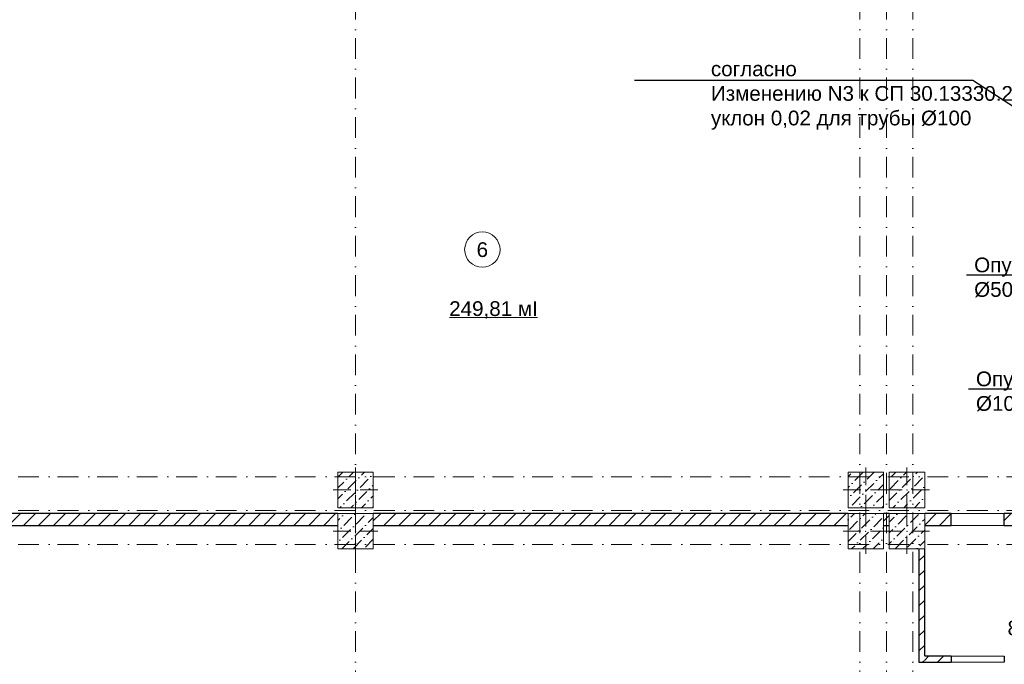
# Model space of a CAD drawing. Header units: millimetres. Extents: x -2890 to 117730, y -526 to 88572.
# Tile 26 of 65: x 44391 to 61086, y 32689 to 43623. Entities that reach past the tile are written whole.
import ezdxf
from ezdxf import colors
from ezdxf.entities.mleader import LeaderData, LeaderLine
from ezdxf.math import Vec2, Vec3

# ---------------------------------------------------------------- set-up
doc = ezdxf.new("R2010")
doc.units = ezdxf.units.MM
doc.header["$MEASUREMENT"] = 0
doc.set_wipeout_variables(frame=1)
doc.linetypes.add('Wipeout_Contour', pattern=[1000, 0, -1000])
doc.linetypes.add('Штрихпунктирная', pattern=[6.702778, 3.527778, -1.763889, 0, -1.411111])
for name, color, linetype in [('ВК_Текст', 7, 'Continuous'), ('Конструктив - Колонны', 7, 'Continuous'), ('Конструктив - Стены блок 100 нов', 7, 'Continuous'), ('Конструктив - Стены Блок 200 нов', 7, 'Continuous'), ('Элемент Модели - Зона', 7, 'Continuous'), ('Элемент Модели - Оси', 7, 'Continuous')]:
    doc.layers.add(name, color=color, linetype=linetype)
doc.styles.get("Standard").update_dxf_attribs({"font": 'ARIALUNI.TTF', "height": 250})
doc.styles.add('СГЕНЕРИР_СТИЛЬ_4', font='arial.ttf')
pattern_1 = [(45, (-30913.89, 8295.99), (-127.27922, 127.27922), [])]
pattern_2 = [(45, (-30913.9, 8296), (-183.84776, 183.84776), [195, -65, 0, -65]), (45, (-30890.9, 8502.82), (-183.84776, 183.84776), [195, -65, 0, -65])]

# ---------------------------------------------------------------- blocks, each defined once
blk = doc.blocks.new('_None')

msp = doc.modelspace()

# ---------------------------------------------------------------- linework, layer by layer
at = {"layer": 'Конструктив - Стены блок 100 нов', "color": 7, "linetype": 'Continuous', "lineweight": 30, "ltscale": 100}
msp.add_line((61086.1, 32826), (61086.1, 32726), dxfattribs=at)
at = {"layer": 'Элемент Модели - Зона', "color": 7, "linetype": 'Continuous', "lineweight": 0, "ltscale": 100}
msp.add_line((51679.4, 38569.6), (53169.7, 38569.6), dxfattribs=at)
at = {"layer": 'Элемент Модели - Зона', "color": 7, "linetype": 'Continuous', "lineweight": 0, "ltscale": 100, "flags": 128}
msp.add_lwpolyline([(52535.5, 39723.1, 1), (51935.5, 39723.1, 1)], format="xyb", close=True, dxfattribs=at)

# ---------------------------------------------------------------- texts
at = {"layer": 'Элемент Модели - Зона', "color": 7, "linetype": 'Continuous', "lineweight": 0, "ltscale": 100, "char_height": 250, "attachment_point": 5, "style": 'СГЕНЕРИР_СТИЛЬ_4'}
for s, insert in [('\\A1;6', (52235.5, 39721.1)), ('\\A1;249,81 мІ', (52424.6, 38698.9)), ('\\A1;8,39 мІ', (61697.8, 33282.8))]:
    msp.add_mtext(s, dxfattribs=dict(at, insert=insert))

# ---------------------------------------------------------------- leaders
at = {"layer": 'ВК_Текст', "ltscale": 100}
ml = msp.add_multileader_mtext('Standard', dxfattribs=at)
ml.set_content('согласно\\PИзменению N3 к СП 30.13330.2024\\Pуклон 0,02 для трубы %%C100', color=256)
ml.set_leader_properties(color=256, linetype='ByLayer', lineweight=-1)
ml.set_arrow_properties(name='NONE')
ml.build(insert=Vec2(0, 0))
ml.multileader.update_dxf_attribs({"text_left_attachment_type": 6, "text_right_attachment_type": 6, "dogleg_length": 0.36, "arrow_head_size": 18})
ctx = ml.context
ctx.base_point, ctx.char_height, ctx.arrow_head_size, ctx.landing_gap_size, ctx.plane_origin = Vec3(56102.3, 42590.3), 250, 18, 9, Vec3(47447.9, 37053.2)
ctx.left_attachment, ctx.right_attachment = 6, 6
notes = []
notes.append((ctx, [(1, (1, 1, 0), (60550.1, 42590.3), (-1, 0), 36, [(0, [(63795.8, 40495.8)], 0, [])])]))
ctx.mtext.insert, ctx.mtext.width, ctx.mtext.flow_direction = Vec3(56111.3, 42913.7), 5664.532, 5
ml = msp.add_multileader_mtext('Standard', dxfattribs=at)
ml.set_content('Опуск К1\\P%%C50', color=256)
ml.set_leader_properties(color=256, linetype='ByLayer', lineweight=-1)
ml.set_arrow_properties(name='NONE')
ml.build(insert=Vec2(0, 0))
ml.multileader.update_dxf_attribs({"text_left_attachment_type": 6, "text_right_attachment_type": 6, "dogleg_length": 0.36, "arrow_head_size": 18})
ctx = ml.context
ctx.base_point, ctx.char_height, ctx.arrow_head_size, ctx.landing_gap_size, ctx.plane_origin = Vec3(60565.9, 39288.5), 250, 18, 9, Vec3(54116.6, 33102)
ctx.left_attachment, ctx.right_attachment = 6, 6
notes.append((ctx, [(1, (1, 1, 0), (61998.3, 39288.5), (-1, 0), 36, [(0, [(63729.9, 37884)], 0, [])])]))
ctx.mtext.insert, ctx.mtext.flow_direction = Vec3(60574.9, 39588.5), 5
ml = msp.add_multileader_mtext('Standard', dxfattribs=at)
ml.set_content('Опуск К1\\P%%C100', color=256)
ml.set_leader_properties(color=256, linetype='ByLayer', lineweight=-1)
ml.set_arrow_properties(name='NONE')
ml.build(insert=Vec2(0, 0))
ml.multileader.update_dxf_attribs({"text_left_attachment_type": 6, "text_right_attachment_type": 6, "dogleg_length": 0.36, "arrow_head_size": 18})
ctx = ml.context
ctx.base_point, ctx.char_height, ctx.arrow_head_size, ctx.landing_gap_size, ctx.plane_origin = Vec3(60596.7, 37355.4), 250, 18, 9, Vec3(54147.4, 31168.9)
ctx.left_attachment, ctx.right_attachment = 6, 6
notes.append((ctx, [(1, (1, 1, 0), (62029.1, 37355.4), (-1, 0), 36, [(0, [(63760.7, 35950.9)], 0, [])])]))
ctx.mtext.insert, ctx.mtext.flow_direction = Vec3(60605.7, 37655.4), 5
for ctx, leaders in notes:
    for number, flags, end, landing, length, lines in leaders:
        leader = LeaderData()
        leader.index, (leader.has_last_leader_line, leader.has_dogleg_vector, leader.attachment_direction) = number, flags
        leader.last_leader_point, leader.dogleg_vector, leader.dogleg_length = Vec3(end), Vec3(landing), length
        for number, points, colour, breaks in lines:
            line = LeaderLine()
            line.index, line.vertices, line.color, line.breaks = number, Vec3.list(points), colors.encode_raw_color(colour), breaks
            leader.lines.append(line)
        ctx.leaders.append(leader)

# ---------------------------------------------------------------- wipeouts: each hides what was drawn before it
at = {"color": 254, "linetype": 'Wipeout_Contour', "lineweight": 0, "ltscale": 100}
for points, layer in [([(59636.1, 32826), (59636.1, 32726), (59736.1, 32826)], 'Конструктив - Стены блок 100 нов'), ([(41386.2, 35046), (49786.2, 35046), (49786.2, 35246), (41386.2, 35246)], 'Конструктив - Стены Блок 200 нов'), ([(50386.2, 35046), (58436.1, 35046), (58436.1, 35246), (50386.2, 35246)], 'Конструктив - Стены Блок 200 нов'), ([(59036.1, 35246), (59036.1, 35046), (59136.1, 35046), (59136.1, 35246)], 'Конструктив - Стены Блок 200 нов'), ([(59736.1, 35246), (59736.1, 35046), (60186.1, 35046), (60186.1, 35246)], 'Конструктив - Стены Блок 200 нов'), ([(61086.1, 35246), (61086.1, 35046), (63586.1, 35046), (63586.1, 35246)], 'Конструктив - Стены Блок 200 нов')]:
    msp.add_wipeout(points, dxfattribs=at).dxf.layer = layer

# ---------------------------------------------------------------- next in the draw order: hatches: boundary and pattern name
at = {"layer": 'Конструктив - Стены блок 100 нов', "linetype": 'Continuous', "lineweight": 5, "ltscale": 100}
h = msp.add_hatch(dxfattribs=at)
h.set_pattern_fill('БЛОКИ_БЕТОННЫЕ_ЭФФЕКТИВН_7F', scale=100, style=0, pattern_type=2)
h.set_pattern_definition(pattern_1)
h.paths.add_polyline_path([(59636.1, 32826), (59636.1, 32726), (59736.1, 32826)])
at = {"layer": 'Конструктив - Стены Блок 200 нов', "linetype": 'Continuous', "lineweight": 5, "ltscale": 100}
h = msp.add_hatch(dxfattribs=at)
h.set_pattern_fill('БЛОКИ_БЕТОННЫЕ_ЭФФЕКТИВН_7F', scale=100, style=0, pattern_type=2)
h.set_pattern_definition(pattern_1)
h.paths.add_polyline_path([(41386.2, 35046), (49786.2, 35046), (49786.2, 35246), (41386.2, 35246)])
h = msp.add_hatch(dxfattribs=at)
h.set_pattern_fill('БЛОКИ_БЕТОННЫЕ_ЭФФЕКТИВН_7F', scale=100, style=0, pattern_type=2)
h.set_pattern_definition(pattern_1)
h.paths.add_polyline_path([(50386.2, 35046), (58436.1, 35046), (58436.1, 35246), (50386.2, 35246)])
h = msp.add_hatch(dxfattribs=at)
h.set_pattern_fill('БЛОКИ_БЕТОННЫЕ_ЭФФЕКТИВН_7F', scale=100, style=0, pattern_type=2)
h.set_pattern_definition(pattern_1)
h.paths.add_polyline_path([(59036.1, 35246), (59036.1, 35046), (59136.1, 35046), (59136.1, 35246)])
h = msp.add_hatch(dxfattribs=at)
h.set_pattern_fill('БЛОКИ_БЕТОННЫЕ_ЭФФЕКТИВН_7F', scale=100, style=0, pattern_type=2)
h.set_pattern_definition(pattern_1)
h.paths.add_polyline_path([(59736.1, 35246), (59736.1, 35046), (60186.1, 35046), (60186.1, 35246)])
h = msp.add_hatch(dxfattribs=at)
h.set_pattern_fill('БЛОКИ_БЕТОННЫЕ_ЭФФЕКТИВН_7F', scale=100, style=0, pattern_type=2)
h.set_pattern_definition(pattern_1)
h.paths.add_polyline_path([(61086.1, 35246), (61086.1, 35046), (63586.1, 35046), (63586.1, 35246)])

# ---------------------------------------------------------------- next in the draw order: linework, layer by layer
at = {"layer": 'Конструктив - Стены Блок 200 нов', "color": 7, "linetype": 'Continuous', "lineweight": 30, "ltscale": 100}
for p, q in [((49786.2, 35246), (41386.2, 35246)), ((58436.1, 35246), (50386.2, 35246)), ((59136.1, 35246), (59036.1, 35246)), ((60186.1, 35246), (59736.1, 35246)), ((60186.1, 35141), (60186.1, 35246)), ((63586.1, 35246), (61086.1, 35246)), ((61086.1, 35141), (61086.1, 35246)), ((60186.1, 35046), (60186.1, 35141)), ((61086.1, 35046), (61086.1, 35141)), ((41386.2, 35046), (49786.2, 35046)), ((50386.2, 35046), (58436.1, 35046)), ((59036.1, 35046), (59136.1, 35046)), ((59736.1, 35046), (60186.1, 35046)), ((61086.1, 35046), (63586.1, 35046))]:
    msp.add_line(p, q, dxfattribs=at)
at = {"layer": 'Конструктив - Стены Блок 200 нов', "color": 7, "linetype": 'Continuous', "lineweight": 15, "ltscale": 100}
for p, q in [((61086.1, 35246), (60186.1, 35246)), ((61086.1, 35246), (60186.1, 35246)), ((61086.1, 35046), (60186.1, 35046)), ((61086.1, 35046), (60186.1, 35046))]:
    msp.add_line(p, q, dxfattribs=at)

# ---------------------------------------------------------------- next in the draw order: wipeouts: each hides what was drawn before it
at = {"color": 254, "linetype": 'Wipeout_Contour', "lineweight": 0, "ltscale": 100}
for points, layer in [([(49786.2, 34646), (50386.2, 34646), (50386.2, 35246), (49786.2, 35246)], 'Конструктив - Колонны'), ([(58436.1, 34646), (59036.1, 34646), (59036.1, 35246), (58436.1, 35246)], 'Конструктив - Колонны'), ([(59736.1, 32826), (59636.1, 32726), (59736.1, 32726)], 'Конструктив - Стены блок 100 нов')]:
    msp.add_wipeout(points, dxfattribs=at).dxf.layer = layer

# ---------------------------------------------------------------- next in the draw order: hatches: boundary and pattern name
at = {"layer": 'Конструктив - Колонны', "linetype": 'Continuous', "lineweight": 15, "ltscale": 100}
h = msp.add_hatch(dxfattribs=at)
h.set_pattern_fill('БЕТОН_01_0006', scale=100, style=0, pattern_type=2)
h.set_pattern_definition(pattern_2)
h.paths.add_polyline_path([(49786.2, 34646), (50386.2, 34646), (50386.2, 35246), (49786.2, 35246)])
h = msp.add_hatch(dxfattribs=at)
h.set_pattern_fill('БЕТОН_01_0006', scale=100, style=0, pattern_type=2)
h.set_pattern_definition(pattern_2)
h.paths.add_polyline_path([(58436.1, 34646), (59036.1, 34646), (59036.1, 35246), (58436.1, 35246)])
at = {"layer": 'Конструктив - Стены блок 100 нов', "linetype": 'Continuous', "lineweight": 5, "ltscale": 100}
h = msp.add_hatch(dxfattribs=at)
h.set_pattern_fill('БЛОКИ_БЕТОННЫЕ_ЭФФЕКТИВН_7F', scale=100, style=0, pattern_type=2)
h.set_pattern_definition(pattern_1)
h.paths.add_polyline_path([(59736.1, 32826), (59636.1, 32726), (59736.1, 32726)])

# ---------------------------------------------------------------- next in the draw order: linework, layer by layer
at = {"layer": 'Конструктив - Колонны', "color": 7, "linetype": 'Continuous', "lineweight": 0, "ltscale": 100}
for p, q in [((50086.2, 35026), (50086.2, 35326)), ((58736.1, 35026), (58736.1, 35326)), ((50006.2, 34946), (49706.2, 34946)), ((50166.2, 34946), (50466.2, 34946)), ((58656.1, 34946), (58356.1, 34946)), ((58816.1, 34946), (59116.1, 34946)), ((50086.2, 34866), (50086.2, 34566)), ((58736.1, 34866), (58736.1, 34566))]:
    msp.add_line(p, q, dxfattribs=at)
at = {"layer": 'Конструктив - Колонны', "color": 7, "linetype": 'Continuous', "lineweight": 15, "ltscale": 100, "flags": 128}
for points in [[(49786.2, 34646), (50386.2, 34646), (50386.2, 35246), (49786.2, 35246)], [(58436.1, 34646), (59036.1, 34646), (59036.1, 35246), (58436.1, 35246)]]:
    msp.add_lwpolyline(points, close=True, dxfattribs=at)
at = {"layer": 'Конструктив - Колонны', "color": 7, "linetype": 'Continuous', "lineweight": 0, "ltscale": 100}
for p in [(50086.2, 34946), (58736.1, 34946)]:
    msp.add_point(p, dxfattribs=at)
at = {"layer": 'Конструктив - Стены блок 100 нов', "color": 7, "linetype": 'Continuous', "lineweight": 30, "ltscale": 100}
msp.add_line((59636.1, 32826), (59636.1, 32726), dxfattribs=at)

# ---------------------------------------------------------------- next in the draw order: wipeouts: each hides what was drawn before it
at = {"color": 254, "linetype": 'Wipeout_Contour', "lineweight": 0, "ltscale": 100}
for points, layer in [([(49786.2, 35346), (50386.2, 35346), (50386.2, 35946), (49786.2, 35946)], 'Конструктив - Колонны'), ([(58436.1, 35346), (59036.1, 35346), (59036.1, 35946), (58436.1, 35946)], 'Конструктив - Колонны'), ([(59736.1, 32726), (60186.1, 32726), (60186.1, 32826), (59736.1, 32826)], 'Конструктив - Стены блок 100 нов')]:
    msp.add_wipeout(points, dxfattribs=at).dxf.layer = layer

# ---------------------------------------------------------------- next in the draw order: hatches: boundary and pattern name
at = {"layer": 'Конструктив - Колонны', "linetype": 'Continuous', "lineweight": 15, "ltscale": 100}
h = msp.add_hatch(dxfattribs=at)
h.set_pattern_fill('БЕТОН_01_0006', scale=100, style=0, pattern_type=2)
h.set_pattern_definition(pattern_2)
h.paths.add_polyline_path([(49786.2, 35346), (50386.2, 35346), (50386.2, 35946), (49786.2, 35946)])
h = msp.add_hatch(dxfattribs=at)
h.set_pattern_fill('БЕТОН_01_0006', scale=100, style=0, pattern_type=2)
h.set_pattern_definition(pattern_2)
h.paths.add_polyline_path([(58436.1, 35346), (59036.1, 35346), (59036.1, 35946), (58436.1, 35946)])
at = {"layer": 'Конструктив - Стены блок 100 нов', "linetype": 'Continuous', "lineweight": 5, "ltscale": 100}
h = msp.add_hatch(dxfattribs=at)
h.set_pattern_fill('БЛОКИ_БЕТОННЫЕ_ЭФФЕКТИВН_7F', scale=100, style=0, pattern_type=2)
h.set_pattern_definition(pattern_1)
h.paths.add_polyline_path([(59736.1, 32726), (60186.1, 32726), (60186.1, 32826), (59736.1, 32826)])

# ---------------------------------------------------------------- next in the draw order: linework, layer by layer
at = {"layer": 'Конструктив - Колонны', "color": 7, "linetype": 'Continuous', "lineweight": 0, "ltscale": 100}
for p, q in [((50086.2, 35726), (50086.2, 36026)), ((58736.1, 35726), (58736.1, 36026)), ((50006.2, 35646), (49706.2, 35646)), ((50086.2, 35566), (50086.2, 35266)), ((50166.2, 35646), (50466.2, 35646)), ((58656.1, 35646), (58356.1, 35646)), ((58736.1, 35566), (58736.1, 35266)), ((58816.1, 35646), (59116.1, 35646))]:
    msp.add_line(p, q, dxfattribs=at)
at = {"layer": 'Конструктив - Колонны', "color": 7, "linetype": 'Continuous', "lineweight": 15, "ltscale": 100, "flags": 128}
for points in [[(49786.2, 35346), (50386.2, 35346), (50386.2, 35946), (49786.2, 35946)], [(58436.1, 35346), (59036.1, 35346), (59036.1, 35946), (58436.1, 35946)]]:
    msp.add_lwpolyline(points, close=True, dxfattribs=at)
at = {"layer": 'Конструктив - Колонны', "color": 7, "linetype": 'Continuous', "lineweight": 0, "ltscale": 100}
for p in [(50086.2, 35646), (58736.1, 35646)]:
    msp.add_point(p, dxfattribs=at)
at = {"layer": 'Конструктив - Стены блок 100 нов', "color": 7, "linetype": 'Continuous', "lineweight": 30, "ltscale": 100}
for p, q in [((59636.1, 32726), (59736.1, 32726)), ((59736.1, 32836), (59736.1, 32826)), ((60186.1, 32826), (59736.1, 32826)), ((59736.1, 32726), (60186.1, 32726)), ((60186.1, 32826), (60186.1, 32726))]:
    msp.add_line(p, q, dxfattribs=at)
at = {"layer": 'Конструктив - Стены блок 100 нов', "color": 7, "linetype": 'Continuous', "lineweight": 15, "ltscale": 100}
for p, q in [((60186.1, 32826), (61086.1, 32826)), ((60186.1, 32826), (61086.1, 32826)), ((60186.1, 32726), (61086.1, 32726)), ((60186.1, 32726), (61086.1, 32726))]:
    msp.add_line(p, q, dxfattribs=at)
at = {"layer": 'Элемент Модели - Оси', "color": 7, "linetype": 'Штрихпунктирная', "lineweight": 15, "ltscale": 100}
for p, q in [((50086.1, 82191.7), (50086.1, 15620.8)), ((58636.1, 82191.7), (58636.1, 15620.8))]:
    msp.add_line(p, q, dxfattribs=at)

# ---------------------------------------------------------------- next in the draw order: wipeouts: each hides what was drawn before it
at = {"color": 254, "linetype": 'Wipeout_Contour', "lineweight": 0, "ltscale": 100}
msp.add_wipeout([(59736.1, 32826), (59736.1, 34646), (59636.1, 34646), (59636.1, 32826)], dxfattribs=at).dxf.layer = 'Конструктив - Стены блок 100 нов'

# ---------------------------------------------------------------- next in the draw order: hatches: boundary and pattern name
at = {"layer": 'Конструктив - Стены блок 100 нов', "linetype": 'Continuous', "lineweight": 5, "ltscale": 100}
h = msp.add_hatch(dxfattribs=at)
h.set_pattern_fill('БЛОКИ_БЕТОННЫЕ_ЭФФЕКТИВН_7F', scale=100, style=0, pattern_type=2)
h.set_pattern_definition(pattern_1)
h.paths.add_polyline_path([(59736.1, 32826), (59736.1, 34646), (59636.1, 34646), (59636.1, 32826)])

# ---------------------------------------------------------------- next in the draw order: linework, layer by layer
at = {"layer": 'Конструктив - Стены блок 100 нов', "color": 7, "linetype": 'Continuous', "lineweight": 30, "ltscale": 100}
for p, q in [((59636.1, 34646), (59636.1, 32826)), ((59736.1, 32836), (59736.1, 34646)), ((59636.1, 32826), (59636.1, 32726)), ((59736.1, 32836), (59736.1, 32826))]:
    msp.add_line(p, q, dxfattribs=at)

# ---------------------------------------------------------------- next in the draw order: wipeouts: each hides what was drawn before it
at = {"color": 254, "linetype": 'Wipeout_Contour', "lineweight": 0, "ltscale": 100}
msp.add_wipeout([(59136.1, 34646), (59736.1, 34646), (59736.1, 35246), (59136.1, 35246)], dxfattribs=at).dxf.layer = 'Конструктив - Колонны'

# ---------------------------------------------------------------- next in the draw order: hatches: boundary and pattern name
at = {"layer": 'Конструктив - Колонны', "linetype": 'Continuous', "lineweight": 15, "ltscale": 100}
h = msp.add_hatch(dxfattribs=at)
h.set_pattern_fill('БЕТОН_01_0006', scale=100, style=0, pattern_type=2)
h.set_pattern_definition(pattern_2)
h.paths.add_polyline_path([(59136.1, 34646), (59736.1, 34646), (59736.1, 35246), (59136.1, 35246)])

# ---------------------------------------------------------------- next in the draw order: linework, layer by layer
at = {"layer": 'Конструктив - Колонны', "color": 7, "linetype": 'Continuous', "lineweight": 0, "ltscale": 100}
for p, q in [((59436.1, 35026), (59436.1, 35326)), ((59356.1, 34946), (59056.1, 34946)), ((59516.1, 34946), (59816.1, 34946)), ((59436.1, 34866), (59436.1, 34566))]:
    msp.add_line(p, q, dxfattribs=at)
at = {"layer": 'Конструктив - Колонны', "color": 7, "linetype": 'Continuous', "lineweight": 15, "ltscale": 100, "flags": 128}
msp.add_lwpolyline([(59136.1, 34646), (59736.1, 34646), (59736.1, 35246), (59136.1, 35246)], close=True, dxfattribs=at)
at = {"layer": 'Конструктив - Колонны', "color": 7, "linetype": 'Continuous', "lineweight": 0, "ltscale": 100}
msp.add_point((59436.1, 34946), dxfattribs=at)
at = {"layer": 'Элемент Модели - Оси', "color": 7, "linetype": 'Штрихпунктирная', "lineweight": 15, "ltscale": 100}
msp.add_line((3470.8, 34721), (114954, 34721), dxfattribs=at)

# ---------------------------------------------------------------- next in the draw order: wipeouts: each hides what was drawn before it
at = {"color": 254, "linetype": 'Wipeout_Contour', "lineweight": 0, "ltscale": 100}
msp.add_wipeout([(59136.1, 35346), (59736.1, 35346), (59736.1, 35946), (59136.1, 35946)], dxfattribs=at).dxf.layer = 'Конструктив - Колонны'

# ---------------------------------------------------------------- next in the draw order: hatches: boundary and pattern name
at = {"layer": 'Конструктив - Колонны', "linetype": 'Continuous', "lineweight": 15, "ltscale": 100}
h = msp.add_hatch(dxfattribs=at)
h.set_pattern_fill('БЕТОН_01_0006', scale=100, style=0, pattern_type=2)
h.set_pattern_definition(pattern_2)
h.paths.add_polyline_path([(59136.1, 35346), (59736.1, 35346), (59736.1, 35946), (59136.1, 35946)])

# ---------------------------------------------------------------- next in the draw order: linework, layer by layer
at = {"layer": 'Конструктив - Колонны', "color": 7, "linetype": 'Continuous', "lineweight": 0, "ltscale": 100}
for p, q in [((59436.1, 35726), (59436.1, 36026)), ((59356.1, 35646), (59056.1, 35646)), ((59436.1, 35566), (59436.1, 35266)), ((59516.1, 35646), (59816.1, 35646))]:
    msp.add_line(p, q, dxfattribs=at)
at = {"layer": 'Конструктив - Колонны', "color": 7, "linetype": 'Continuous', "lineweight": 15, "ltscale": 100, "flags": 128}
msp.add_lwpolyline([(59136.1, 35346), (59736.1, 35346), (59736.1, 35946), (59136.1, 35946)], close=True, dxfattribs=at)
at = {"layer": 'Конструктив - Колонны', "color": 7, "linetype": 'Continuous', "lineweight": 0, "ltscale": 100}
msp.add_point((59436.1, 35646), dxfattribs=at)
at = {"layer": 'Элемент Модели - Оси', "color": 7, "linetype": 'Штрихпунктирная', "lineweight": 15, "ltscale": 100}
for p, q in [((59086.1, 82191.7), (59086.1, 15620.8)), ((59536.1, 82191.7), (59536.1, 15620.8)), ((3470.8, 35871), (114954, 35871)), ((3470.8, 35296), (114954, 35296))]:
    msp.add_line(p, q, dxfattribs=at)

doc.saveas('drawing.dxf')
